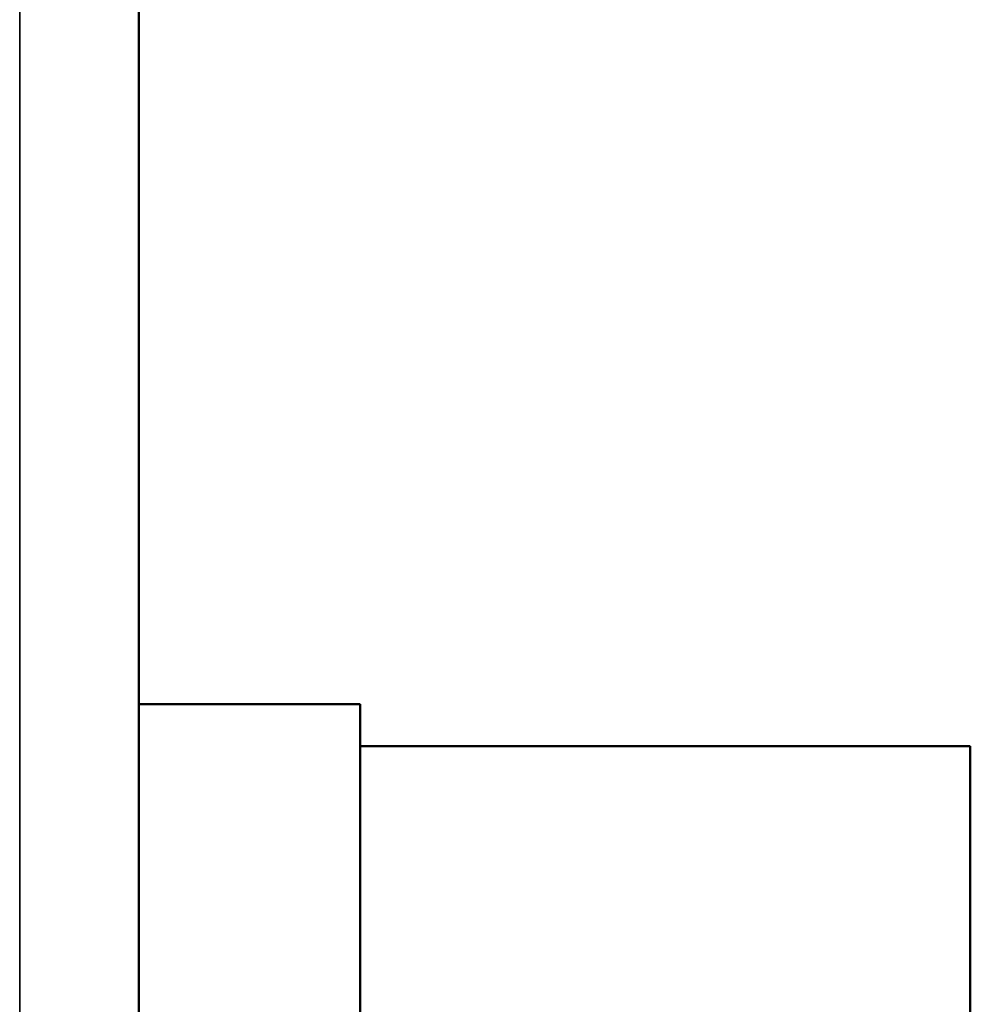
# Model space of a CAD drawing. Header units: inches. Extents: x 0 to 136, y 2 to 86.
# Tile 35 of 144: x 42.412 to 43.316, y 48.655 to 49.592. Entities that reach past the tile are written whole.
import ezdxf

# ---------------------------------------------------------------- set-up
doc = ezdxf.new("R2010")
doc.units = ezdxf.units.IN
doc.header["$LTSCALE"] = 4
doc.header["$MEASUREMENT"] = 0
doc.layers.add('Visible (ANSI)', color=7, linetype='Continuous', lineweight=50)
doc.layers.add('Visible Narrow (ANSI)', color=7, linetype='Continuous', lineweight=35)

msp = doc.modelspace()

# ---------------------------------------------------------------- linework, layer by layer
at = {"layer": 'Visible (ANSI)'}
for p, q in [((42.52586, 77.35452), (42.52586, 29.10468)), ((42.73617, 48.94085), (42.52586, 48.94085)), ((42.73617, 48.94085), (42.73617, 47.94085)), ((43.31617, 48.90085), (42.73617, 48.90085)), ((43.31617, 46.98085), (43.31617, 48.90085))]:
    msp.add_line(p, q, dxfattribs=at)
at = {"layer": 'Visible Narrow (ANSI)'}
msp.add_line((42.41246, 29.144), (42.41246, 77.3152), dxfattribs=at)

doc.saveas('drawing.dxf')
